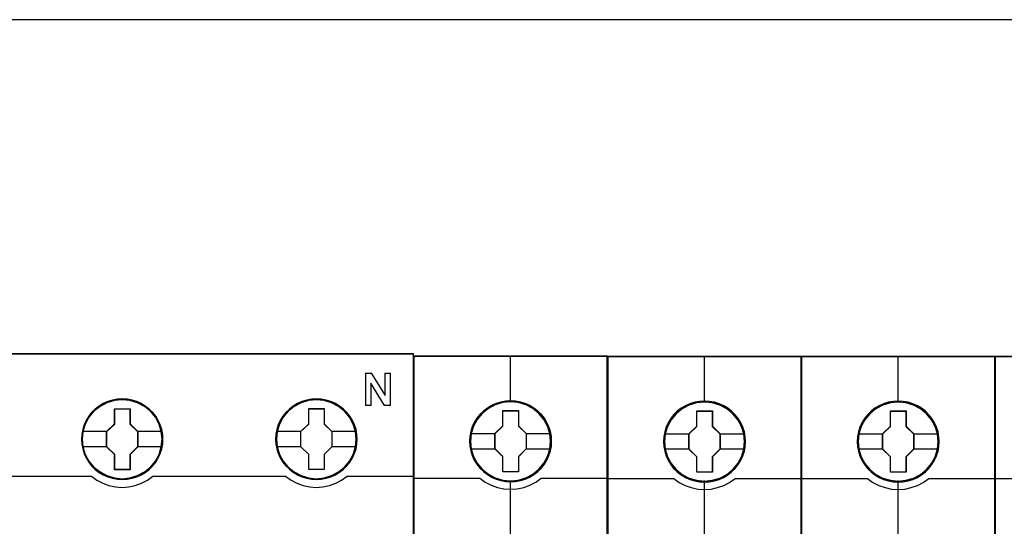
# Model space of a CAD drawing. Header units: millimetres. Extents: x 203 to 3426, y 719 to 2381.
# Tile 20 of 185: x 2520 to 2530, y 1088 to 1093. Entities that reach past the tile are written whole.
import ezdxf

# ---------------------------------------------------------------- set-up
doc = ezdxf.new("R2010")
doc.units = ezdxf.units.MM
doc.layers.add('45', color=7, linetype='Continuous')
doc.layers.add('E_Legrand_obudowy', color=7, linetype='Continuous')

# ---------------------------------------------------------------- blocks, each defined once
blk = doc.blocks.new('XL3 160 wnękowa 6x24M')
at = {"layer": 'E_Legrand_obudowy'}
blk.add_lwpolyline([(256.553, -571.914), (-257.679, -571.914)], dxfattribs=at)
blk = doc.blocks.new('P304 TX3')
at = {"layer": '45', "color": 139}
for points in [[(72.05327, 41.032708), (-0.0215, 41.032708), (-0.0215, -41.032709), (72.05327, -41.032709), (72.05327, 41.032708)], [(72.05327, 41.032708), (-0.0215, 41.032708), (-0.0215, -41.032709), (72.05327, -41.032709), (72.05327, 41.032708)], [(72.03177, 41.011153), (0, 41.011153), (0, -41.011153), (72.03177, -41.011153), (72.03177, 41.011153)], [(48.729481, 33.107466), (48.656651, 33.826716), (48.449366, 34.512769), (48.102023, 35.143496), (47.637031, 35.702297), (47.082402, 36.155978), (46.438136, 36.493472), (45.74345, 36.703714), (45.020752, 36.770106), (44.298054, 36.703714), (43.597765, 36.493472), (42.964704, 36.155978), (42.398871, 35.702297), (41.933879, 35.143496), (41.592138, 34.512769), (41.384852, 33.826716), (41.312022, 33.107466), (41.384852, 32.393749), (41.592138, 31.707696), (41.933879, 31.076969), (42.398871, 30.5237), (42.964704, 30.07002), (43.597765, 29.732526), (44.298054, 29.516751), (45.020752, 29.444826), (45.74345, 29.516751), (46.438136, 29.732526), (47.082402, 30.07002), (47.637031, 30.5237), (48.102023, 31.076969), (48.449366, 31.707696), (48.656651, 32.393749), (48.729481, 33.107466)], [(48.724106, 33.112855), (48.651272, 33.832104), (48.443974, 34.512625), (48.102212, 35.148885), (47.642794, 35.702153), (47.076926, 36.155834), (46.438223, 36.493328), (45.737892, 36.709103), (45.015149, 36.775495), (44.292407, 36.709103), (43.60328, 36.493328), (42.958975, 36.155834), (42.39871, 35.702153), (41.939292, 35.148885), (41.59753, 34.512625), (41.384629, 33.832104), (41.317397, 33.112855), (41.384629, 32.399138), (41.59753, 31.707552), (41.939292, 31.082358), (42.39871, 30.523556), (42.958975, 30.069876), (43.60328, 29.732382), (44.292407, 29.52214), (45.015149, 29.450215), (45.737892, 29.52214), (46.438223, 29.732382), (47.076926, 30.069876), (47.642794, 30.523556), (48.102212, 31.082358), (48.443974, 31.707552), (48.651272, 32.399138), (48.724106, 33.112855)], [(66.735632, 33.112855), (66.6628, 33.832104), (66.455508, 34.512625), (66.113757, 35.148885), (65.654353, 35.702153), (65.088502, 36.155834), (64.444217, 36.493328), (63.749509, 36.709103), (63.026789, 36.775495), (62.304069, 36.709103), (61.614963, 36.493328), (60.970678, 36.155834), (60.41043, 35.702153), (59.951026, 35.148885), (59.603672, 34.512625), (59.390778, 33.832104), (59.323548, 33.112855), (59.390778, 32.399138), (59.603672, 31.707552), (59.951026, 31.082358), (60.41043, 30.523556), (60.970678, 30.069876), (61.614963, 29.732382), (62.304069, 29.52214), (63.026789, 29.450215), (63.749509, 29.52214), (64.444217, 29.732382), (65.088502, 30.069876), (65.654353, 30.523556), (66.113757, 31.082358), (66.455508, 31.707552), (66.6628, 32.399138), (66.735632, 33.112855)], [(66.735632, 33.107466), (66.6628, 33.826716), (66.455508, 34.512769), (66.113757, 35.143496), (65.648751, 35.702297), (65.094105, 36.155978), (64.449819, 36.493472), (63.749509, 36.703714), (63.032391, 36.770106), (62.309671, 36.703714), (61.609361, 36.493472), (60.97628, 36.155978), (60.41043, 35.702297), (59.945424, 35.143496), (59.603672, 34.512769), (59.39638, 33.826716), (59.323548, 33.107466), (59.39638, 32.393749), (59.603672, 31.707696), (59.945424, 31.076969), (60.41043, 30.5237), (60.97628, 30.07002), (61.609361, 29.732526), (62.309671, 29.516751), (63.032391, 29.444826), (63.749509, 29.516751), (64.449819, 29.732526), (65.094105, 30.07002), (65.648751, 30.5237), (66.113757, 31.076969), (66.455508, 31.707696), (66.6628, 32.393749), (66.735632, 33.107466)]]:
    blk.add_lwpolyline(points, close=True, dxfattribs=at)
for points in [[(67.575919, 39.250786), (68.170749, 39.250786)], [(67.575919, 39.250786), (67.575919, 36.236607)], [(68.12775, 39.250786), (69.419534, 37.165291)], [(69.374743, 39.250786), (69.914031, 39.250786)], [(69.374743, 39.250786), (69.374743, 37.165291)], [(69.871032, 39.250786), (69.871032, 36.236607)], [(68.072208, 38.325696), (68.072208, 36.236607)], [(69.351451, 36.236607), (68.072208, 38.325696)], [(67.575919, 36.279718), (68.115208, 36.279718)], [(69.308451, 36.279718), (69.914031, 36.279718)], [(29.818544, 29.669362), (42.215017, 29.669362)], [(42.170226, 29.669362), (42.675399, 29.312978), (43.219863, 29.025571), (43.798006, 28.807142), (44.404214, 28.680683), (45.016035, 28.634698), (45.633469, 28.680683), (46.234063, 28.807142), (46.823432, 29.025571), (47.367896, 29.312978), (47.873069, 29.669362)], [(47.828278, 29.669362), (60.224751, 29.669362)], [(60.17996, 29.669362), (60.685154, 29.312978), (61.229641, 29.025571), (61.807808, 28.807142), (62.414041, 28.680683), (63.025888, 28.634698), (63.643347, 28.680683), (64.243967, 28.807142), (64.827747, 29.025571), (65.377848, 29.312978), (65.877429, 29.669362)], [(65.832637, 29.669362), (72.05327, 29.669362)]]:
    blk.add_lwpolyline(points, dxfattribs=at)
at = {"layer": '45', "color": 7}
for points in [[(48.802939, 33.107394), (48.780532, 33.555525), (48.707707, 34.009188), (48.550853, 34.435188), (48.371592, 34.850124), (48.136312, 35.242929), (47.856216, 35.585943), (47.531305, 35.906826), (47.167181, 36.18345), (46.791852, 36.426879), (46.366107, 36.60945), (45.93476, 36.736697), (45.481005, 36.819685), (45.02725, 36.847347), (44.573495, 36.819685), (44.130943, 36.736697), (43.68279, 36.60945), (43.268249, 36.426879), (42.881717, 36.18345), (42.523194, 35.906826), (42.187079, 35.585943), (41.923789, 35.242929), (41.677305, 34.850124), (41.481238, 34.435188), (41.363598, 34.009188), (41.273967, 33.555525), (41.240356, 33.107394), (41.273967, 32.659264), (41.363598, 32.222198), (41.481238, 31.796198), (41.677305, 31.381262), (41.923789, 30.988457), (42.187079, 30.628846), (42.523194, 30.313495), (42.881717, 30.036871), (43.268249, 29.804507), (43.68279, 29.621935), (44.130943, 29.483623), (44.573495, 29.395104), (45.02725, 29.372974), (45.481005, 29.395104), (45.93476, 29.483623), (46.366107, 29.621935), (46.791852, 29.804507), (47.167181, 30.036871), (47.531305, 30.313495), (47.856216, 30.628846), (48.136312, 30.988457), (48.371592, 31.381262), (48.550853, 31.796198), (48.707707, 32.222198), (48.780532, 32.659264), (48.802939, 33.107394)], [(48.802939, 33.107394), (48.780532, 33.555525), (48.707707, 34.009188), (48.550853, 34.435188), (48.371592, 34.850124), (48.136312, 35.242929), (47.856216, 35.585943), (47.531305, 35.906826), (47.167181, 36.18345), (46.791852, 36.426879), (46.366107, 36.60945), (45.93476, 36.736697), (45.481005, 36.819685), (45.02725, 36.847347), (44.573495, 36.819685), (44.130943, 36.736697), (43.68279, 36.60945), (43.268249, 36.426879), (42.881717, 36.18345), (42.523194, 35.906826), (42.187079, 35.585943), (41.923789, 35.242929), (41.677305, 34.850124), (41.481238, 34.435188), (41.363598, 34.009188), (41.273967, 33.555525), (41.240356, 33.107394), (41.273967, 32.659264), (41.363598, 32.222198), (41.481238, 31.796198), (41.677305, 31.381262), (41.923789, 30.988457), (42.187079, 30.628846), (42.523194, 30.313495), (42.881717, 30.036871), (43.268249, 29.804507), (43.68279, 29.621935), (44.130943, 29.483623), (44.573495, 29.395104), (45.02725, 29.372974), (45.481005, 29.395104), (45.93476, 29.483623), (46.366107, 29.621935), (46.791852, 29.804507), (47.167181, 30.036871), (47.531305, 30.313495), (47.856216, 30.628846), (48.136312, 30.988457), (48.371592, 31.381262), (48.550853, 31.796198), (48.707707, 32.222198), (48.780532, 32.659264), (48.802939, 33.107394)], [(48.781439, 33.106511), (48.759159, 33.552165), (48.686748, 34.00332), (48.530787, 34.426966), (48.352545, 34.839608), (48.118602, 35.230242), (47.840099, 35.57136), (47.517035, 35.890469), (47.154981, 36.165564), (46.781787, 36.407647), (46.358463, 36.58921), (45.929568, 36.715753), (45.478393, 36.798282), (45.027218, 36.825791), (44.576043, 36.798282), (44.136008, 36.715753), (43.690403, 36.58921), (43.278218, 36.407647), (42.893884, 36.165564), (42.5374, 35.890469), (42.203196, 35.57136), (41.941403, 35.230242), (41.696321, 34.839608), (41.501369, 34.426966), (41.384397, 34.00332), (41.295276, 33.552165), (41.261856, 33.106511), (41.295276, 32.660858), (41.384397, 32.226208), (41.501369, 31.802563), (41.696321, 31.389921), (41.941403, 30.999286), (42.203196, 30.641663), (42.5374, 30.328055), (42.893884, 30.05296), (43.278218, 29.821881), (43.690403, 29.640318), (44.136008, 29.502771), (44.576043, 29.414741), (45.027218, 29.392733), (45.478393, 29.414741), (45.929568, 29.502771), (46.358463, 29.640318), (46.781787, 29.821881), (47.154981, 30.05296), (47.517035, 30.328055), (47.840099, 30.641663), (48.118602, 30.999286), (48.352545, 31.389921), (48.530787, 31.802563), (48.686748, 32.226208), (48.759159, 32.660858), (48.781439, 33.106511)], [(66.812674, 33.112783), (66.784664, 33.560913), (66.717441, 34.014576), (66.560587, 34.440577), (66.381326, 34.855513), (66.146046, 35.248318), (65.86595, 35.591332), (65.535437, 35.912215), (65.171313, 36.188839), (64.801587, 36.432268), (64.370239, 36.614839), (63.944494, 36.742086), (63.485137, 36.825073), (63.031382, 36.852736), (62.577627, 36.825073), (62.135076, 36.742086), (61.686923, 36.614839), (61.277983, 36.432268), (60.885849, 36.188839), (60.527326, 35.912215), (60.196814, 35.591332), (59.933524, 35.248318), (59.687039, 34.855513), (59.490972, 34.440577), (59.36773, 34.014576), (59.2781, 33.560913), (59.25009, 33.112783), (59.2781, 32.664653), (59.36773, 32.227587), (59.490972, 31.801587), (59.687039, 31.386651), (59.933524, 30.993845), (60.196814, 30.634235), (60.527326, 30.318884), (60.885849, 30.04226), (61.277983, 29.809896), (61.686923, 29.627324), (62.135076, 29.489012), (62.577627, 29.400493), (63.031382, 29.378363), (63.485137, 29.400493), (63.944494, 29.489012), (64.370239, 29.627324), (64.801587, 29.809896), (65.171313, 30.04226), (65.535437, 30.318884), (65.86595, 30.634235), (66.146046, 30.993845), (66.381326, 31.386651), (66.560587, 31.801587), (66.717441, 32.227587), (66.784664, 32.664653), (66.812674, 33.112783)], [(66.812674, 33.112783), (66.784664, 33.560913), (66.717441, 34.014576), (66.560587, 34.440577), (66.381326, 34.855513), (66.146046, 35.248318), (65.86595, 35.591332), (65.535437, 35.912215), (65.171313, 36.188839), (64.801587, 36.432268), (64.370239, 36.614839), (63.944494, 36.742086), (63.485137, 36.825073), (63.031382, 36.852736), (62.577627, 36.825073), (62.135076, 36.742086), (61.686923, 36.614839), (61.277983, 36.432268), (60.885849, 36.188839), (60.527326, 35.912215), (60.196814, 35.591332), (59.933524, 35.248318), (59.687039, 34.855513), (59.490972, 34.440577), (59.36773, 34.014576), (59.2781, 33.560913), (59.25009, 33.112783), (59.2781, 32.664653), (59.36773, 32.227587), (59.490972, 31.801587), (59.687039, 31.386651), (59.933524, 30.993845), (60.196814, 30.634235), (60.527326, 30.318884), (60.885849, 30.04226), (61.277983, 29.809896), (61.686923, 29.627324), (62.135076, 29.489012), (62.577627, 29.400493), (63.031382, 29.378363), (63.485137, 29.400493), (63.944494, 29.489012), (64.370239, 29.627324), (64.801587, 29.809896), (65.171313, 30.04226), (65.535437, 30.318884), (65.86595, 30.634235), (66.146046, 30.993845), (66.381326, 31.386651), (66.560587, 31.801587), (66.717441, 32.227587), (66.784664, 32.664653), (66.812674, 33.112783)], [(66.791174, 33.112799), (66.763323, 33.558345), (66.696483, 34.009391), (66.540521, 34.432934), (66.362279, 34.845477), (66.128336, 35.236017), (65.849833, 35.577052), (65.5212, 35.896084), (65.159145, 36.171113), (64.791521, 36.413137), (64.362627, 36.594656), (63.939302, 36.721169), (63.482557, 36.803677), (63.031382, 36.83118), (62.580207, 36.803677), (62.140172, 36.721169), (61.694567, 36.594656), (61.287952, 36.413137), (60.898048, 36.171113), (60.541564, 35.896084), (60.212931, 35.577052), (59.951138, 35.236017), (59.706055, 34.845477), (59.511103, 34.432934), (59.388561, 34.009391), (59.29944, 33.558345), (59.27159, 33.112799), (59.29944, 32.667253), (59.388561, 32.232709), (59.511103, 31.809165), (59.706055, 31.396623), (59.951138, 31.006083), (60.212931, 30.648546), (60.541564, 30.335014), (60.898048, 30.059986), (61.287952, 29.828962), (61.694567, 29.647444), (62.140172, 29.50993), (62.580207, 29.421921), (63.031382, 29.399918), (63.482557, 29.421921), (63.939302, 29.50993), (64.362627, 29.647444), (64.791521, 29.828962), (65.159145, 30.059986), (65.5212, 30.335014), (65.849833, 30.648546), (66.128336, 31.006083), (66.362279, 31.396623), (66.540521, 31.809165), (66.696483, 32.232709), (66.763323, 32.667253), (66.791174, 33.112799)], [(44.313607, 35.945608), (45.755611, 35.945608), (45.755611, 34.526421), (46.473786, 33.827915), (46.473786, 32.403184), (45.755611, 31.688047), (45.755611, 30.285491), (44.313607, 30.285491), (44.313607, 31.688047), (43.578468, 32.403184), (43.578468, 33.827915), (44.313607, 34.526421), (44.313607, 35.945608)], [(44.313607, 35.945608), (45.755611, 35.945608), (45.755611, 35.945608), (45.755611, 34.526421), (45.755611, 34.526421), (46.473786, 33.827915), (46.473786, 33.827915), (46.473786, 32.403184), (46.473786, 32.403184), (45.755611, 31.688047), (45.755611, 31.688047), (45.755611, 30.285491), (45.755611, 30.285491), (44.313607, 30.285491), (44.313607, 30.285491), (44.313607, 31.688047), (44.313607, 31.688047), (43.578468, 32.403184), (43.578468, 32.403184), (43.578468, 33.827915), (43.578468, 33.827915), (44.313607, 34.526421), (44.313607, 34.526421), (44.313607, 35.945608), (44.313607, 35.945608)], [(44.324644, 35.924053), (45.746124, 35.924053), (45.746124, 34.515675), (46.454077, 33.822489), (46.454077, 32.40861), (45.746124, 31.698919), (45.746124, 30.307046), (44.324644, 30.307046), (44.324644, 31.698919), (43.599968, 32.40861), (43.599968, 33.822489), (44.324644, 34.515675), (44.324644, 35.924053)], [(62.32408, 35.950997), (63.761318, 35.950997), (63.761318, 34.53181), (64.479936, 33.833304), (64.479936, 32.408573), (63.761318, 31.693435), (63.761318, 30.290879), (62.32408, 30.290879), (62.32408, 31.693435), (61.582827, 32.408573), (61.582827, 33.833304), (62.32408, 34.53181), (62.32408, 35.950997)], [(62.32408, 35.950997), (63.761318, 35.950997), (63.761318, 35.950997), (63.761318, 34.53181), (63.761318, 34.53181), (64.479936, 33.833304), (64.479936, 33.833304), (64.479936, 32.408573), (64.479936, 32.408573), (63.761318, 31.693435), (63.761318, 31.693435), (63.761318, 30.290879), (63.761318, 30.290879), (62.32408, 30.290879), (62.32408, 30.290879), (62.32408, 31.693435), (62.32408, 31.693435), (61.582827, 32.408573), (61.582827, 32.408573), (61.582827, 33.833304), (61.582827, 33.833304), (62.32408, 34.53181), (62.32408, 34.53181), (62.32408, 35.950997), (62.32408, 35.950997)], [(62.334578, 35.929441), (63.750484, 35.929441), (63.750484, 34.521064), (64.458436, 33.827878), (64.458436, 32.413999), (63.750484, 31.704308), (63.750484, 30.312435), (62.334578, 30.312435), (62.334578, 31.704308), (61.604327, 32.413999), (61.604327, 33.827878), (62.334578, 34.521064), (62.334578, 35.929441)]]:
    blk.add_lwpolyline(points, close=True, dxfattribs=at)
for points in [[(41.312022, 33.843946), (43.62326, 33.843946)], [(46.430786, 33.843946), (48.729481, 33.843946)], [(59.323548, 33.849335), (61.627619, 33.849335)], [(64.435145, 33.849335), (66.741007, 33.849335)], [(41.312022, 32.430264), (43.62326, 32.430264)], [(46.430786, 32.430264), (48.729481, 32.430264)], [(59.323548, 32.435653), (61.627619, 32.435653)], [(64.435145, 32.435653), (66.741007, 32.435653)]]:
    blk.add_lwpolyline(points, dxfattribs=at)
blk = doc.blocks.new('S301 TX3')
at = {"layer": '45', "color": 7}
for points in [[(17.986, 40.875), (0, 40.875), (0, -40.875), (17.986, -40.875), (17.986, 40.875)], [(12.8, 32.973), (12.777, 33.424), (12.705, 33.876), (12.548, 34.311), (12.364, 34.729), (12.13, 35.12), (11.851, 35.467), (11.516, 35.786), (11.148, 36.067), (10.779, 36.309), (10.344, 36.497), (9.909, 36.623), (9.451, 36.711), (8.999, 36.733), (8.541, 36.711), (8.095, 36.623), (7.643, 36.497), (7.23, 36.309), (6.839, 36.067), (6.476, 35.786), (6.136, 35.467), (5.873, 35.12), (5.628, 34.729), (5.427, 34.311), (5.31, 33.876), (5.22, 33.424), (5.187, 32.973), (5.22, 32.527), (5.31, 32.086), (5.427, 31.651), (5.628, 31.238), (5.873, 30.842), (6.136, 30.484), (6.476, 30.165), (6.839, 29.884), (7.23, 29.652), (7.643, 29.465), (8.095, 29.333), (8.541, 29.24), (8.999, 29.218), (9.451, 29.24), (9.909, 29.333), (10.344, 29.465), (10.779, 29.652), (11.148, 29.884), (11.516, 30.165), (11.851, 30.484), (12.13, 30.842), (12.364, 31.238), (12.548, 31.651), (12.705, 32.086), (12.777, 32.527), (12.8, 32.973)], [(12.8, 32.973), (12.777, 33.424), (12.705, 33.876), (12.548, 34.311), (12.364, 34.729), (12.13, 35.12), (11.851, 35.467), (11.516, 35.786), (11.148, 36.067), (10.779, 36.309), (10.344, 36.497), (9.909, 36.623), (9.451, 36.711), (8.999, 36.733), (8.541, 36.711), (8.095, 36.623), (7.643, 36.497), (7.23, 36.309), (6.839, 36.067), (6.476, 35.786), (6.136, 35.467), (5.873, 35.12), (5.628, 34.729), (5.427, 34.311), (5.31, 33.876), (5.22, 33.424), (5.187, 32.973), (5.22, 32.527), (5.31, 32.086), (5.427, 31.651), (5.628, 31.238), (5.873, 30.842), (6.136, 30.484), (6.476, 30.165), (6.839, 29.884), (7.23, 29.652), (7.643, 29.465), (8.095, 29.333), (8.541, 29.24), (8.999, 29.218), (9.451, 29.24), (9.909, 29.333), (10.344, 29.465), (10.779, 29.652), (11.148, 29.884), (11.516, 30.165), (11.851, 30.484), (12.13, 30.842), (12.364, 31.238), (12.548, 31.651), (12.705, 32.086), (12.777, 32.527), (12.8, 32.973)], [(8.278, 35.83), (9.73, 35.83), (9.73, 34.401), (10.451, 33.695), (10.451, 32.266), (9.73, 31.549), (9.73, 30.132), (8.278, 30.132), (8.278, 31.549), (7.541, 32.266), (7.541, 33.695), (8.278, 34.401), (8.278, 35.83)], [(8.278, 35.83), (9.73, 35.83), (9.73, 35.83), (9.73, 34.401), (9.73, 34.401), (10.451, 33.695), (10.451, 33.695), (10.451, 32.266), (10.451, 32.266), (9.73, 31.549), (9.73, 31.549), (9.73, 30.132), (9.73, 30.132), (8.278, 30.132), (8.278, 30.132), (8.278, 31.549), (8.278, 31.549), (7.541, 32.266), (7.541, 32.266), (7.541, 33.695), (7.541, 33.695), (8.278, 34.401), (8.278, 34.401), (8.278, 35.83), (8.278, 35.83)], [(8.287, 35.812), (9.72, 35.812), (9.72, 34.393), (10.431, 33.691), (10.431, 32.272), (9.72, 31.56), (9.72, 30.151), (8.287, 30.151), (8.287, 31.56), (7.559, 32.272), (7.559, 33.691), (8.287, 34.393), (8.287, 35.812)]]:
    blk.add_lwpolyline(points, close=True, dxfattribs=at)
at = {"layer": '45', "color": 139}
for points in [[(17.986, 40.875), (0, 40.875), (0, -40.875), (17.986, -40.875), (17.986, 40.875)], [(12.78, 32.973), (12.758, 33.422), (12.685, 33.871), (12.53, 34.304), (12.347, 34.721), (12.113, 35.11), (11.836, 35.455), (11.503, 35.773), (11.136, 36.052), (10.769, 36.293), (10.336, 36.48), (9.903, 36.606), (9.448, 36.693), (8.998, 36.715), (8.542, 36.693), (8.098, 36.606), (7.648, 36.48), (7.237, 36.293), (6.849, 36.052), (6.488, 35.773), (6.149, 35.455), (5.888, 35.11), (5.644, 34.721), (5.444, 34.304), (5.327, 33.871), (5.238, 33.422), (5.205, 32.973), (5.238, 32.529), (5.327, 32.09), (5.444, 31.658), (5.644, 31.247), (5.888, 30.852), (6.149, 30.496), (6.488, 30.178), (6.849, 29.899), (7.237, 29.668), (7.648, 29.482), (8.098, 29.351), (8.542, 29.257), (8.998, 29.235), (9.448, 29.257), (9.903, 29.351), (10.336, 29.482), (10.769, 29.668), (11.136, 29.899), (11.503, 30.178), (11.836, 30.496), (12.113, 30.852), (12.347, 31.247), (12.53, 31.658), (12.685, 32.09), (12.758, 32.529), (12.78, 32.973)], [(12.71, 32.973), (12.632, 33.694), (12.425, 34.377), (12.085, 35.01), (11.616, 35.566), (11.058, 36.023), (10.416, 36.359), (9.718, 36.574), (8.992, 36.64), (8.267, 36.574), (7.569, 36.359), (6.933, 36.023), (6.369, 35.566), (5.9, 35.01), (5.559, 34.377), (5.353, 33.694), (5.275, 32.973), (5.353, 32.257), (5.559, 31.569), (5.9, 30.941), (6.369, 30.385), (6.933, 29.933), (7.569, 29.592), (8.267, 29.383), (8.992, 29.306), (9.718, 29.383), (10.416, 29.592), (11.058, 29.933), (11.616, 30.385), (12.085, 30.941), (12.425, 31.569), (12.632, 32.257), (12.71, 32.973)], [(12.705, 32.978), (12.632, 33.694), (12.426, 34.377), (12.079, 35.016), (11.622, 35.572), (11.058, 36.023), (10.41, 36.365), (9.712, 36.574), (8.987, 36.64), (8.267, 36.574), (7.574, 36.365), (6.927, 36.023), (6.363, 35.572), (5.905, 35.016), (5.559, 34.377), (5.347, 33.694), (5.28, 32.978), (5.347, 32.262), (5.559, 31.574), (5.905, 30.946), (6.363, 30.385), (6.927, 29.933), (7.574, 29.597), (8.267, 29.382), (8.987, 29.311), (9.712, 29.382), (10.41, 29.597), (11.058, 29.933), (11.622, 30.385), (12.079, 30.946), (12.426, 31.574), (12.632, 32.262), (12.705, 32.978)]]:
    blk.add_lwpolyline(points, close=True, dxfattribs=at)
at = {"layer": '45', "color": 59}
blk.add_lwpolyline([(17.967, 40.857), (0.018, 40.857), (0.018, -40.855), (17.967, -40.855), (17.967, 40.857)], close=True, dxfattribs=at)
at = {"layer": '45', "color": 139}
for points in [[(8.967, 40.875), (8.967, 36.597)], [(0, 29.552), (6.185, 29.552)], [(6.147, 29.552), (6.65, 29.193), (7.198, 28.903), (7.774, 28.704), (8.384, 28.568), (8.988, 28.528), (9.603, 28.568), (10.212, 28.704), (10.788, 28.903), (11.325, 29.193), (11.839, 29.552)], [(8.967, 29.354), (8.967, 22.129)], [(11.8, 29.552), (17.986, 29.552)]]:
    blk.add_lwpolyline(points, dxfattribs=at)
at = {"layer": '45', "color": 7}
for points in [[(5.259, 33.709), (7.579, 33.709)], [(10.411, 33.709), (12.728, 33.709)], [(5.259, 32.29), (7.579, 32.29)], [(10.411, 32.29), (12.728, 32.29)]]:
    blk.add_lwpolyline(points, dxfattribs=at)
blk = doc.blocks.new('G$CCC6CD2FA')
at = {"xscale": 0.103478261, "yscale": 0.103478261, "zscale": 0.103478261}
for name, p in [('P304 TX3', (-133.8358, 13.7568)), ('S301 TX3', (-126.3799, 13.7507)), ('S301 TX3', (-124.5187, 13.7479)), ('S301 TX3', (-122.6595, 13.7479)), ('S301 TX3', (-120.7983, 13.7479))]:
    blk.add_blockref(name, p, dxfattribs=at)
at = {"layer": 'E_Legrand_obudowy', "color": 67, "true_color": 0x727430, "xscale": 0.1, "yscale": 0.1, "zscale": 0.1}
blk.add_blockref('XL3 160 wnękowa 6x24M', (-112.1857, 78.4038), dxfattribs=at)

msp = doc.modelspace()

# ---------------------------------------------------------------- block references
msp.add_blockref('G$CCC6CD2FA', (2650.3343, 1071.6878))

doc.saveas('drawing.dxf')
